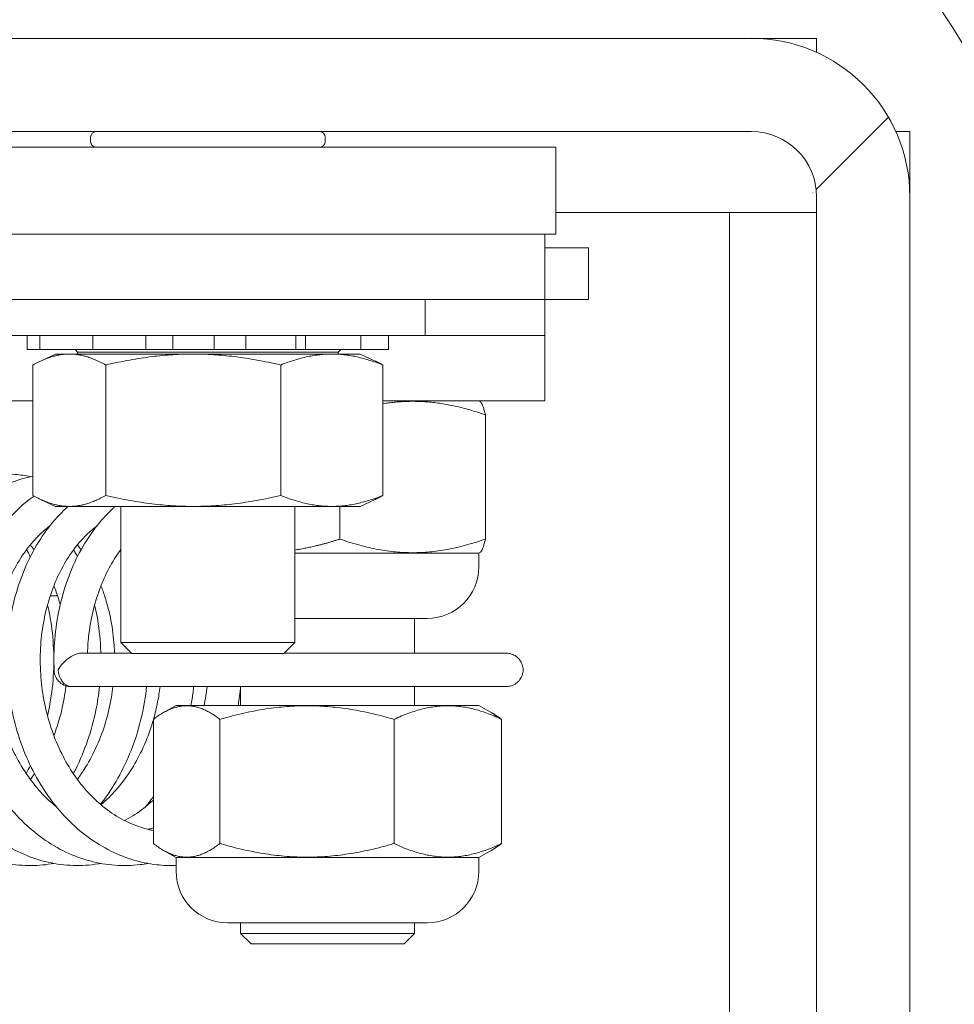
# Model space of a CAD drawing. Header units: inches. Extents: x 15 to 394, y 11 to 241.
# Tile 52 of 83: x 295.48 to 296.83, y 74.84 to 76.25. Entities that reach past the tile are written whole.
import ezdxf

# ---------------------------------------------------------------- set-up
doc = ezdxf.new("R2010")
doc.units = ezdxf.units.IN
doc.header["$LTSCALE"] = 24
doc.header["$MEASUREMENT"] = 0
doc.layers.get('0').update_dxf_attribs({"lineweight": 0})
for name, color, linetype, lineweight in [('Detail Boundary (ANSI)', 7, 'Continuous', 5), ('Dimension (ANSI)', 7, 'Continuous', 5), ('Hatch (ANSI)', 7, 'Continuous', 5), ('Visible (ANSI)', 7, 'Continuous', 5)]:
    doc.layers.add(name, color=color, linetype=linetype, lineweight=lineweight)
doc.styles.add('ROMANS', font='tahoma.ttf')
doc.dimstyles.new('Default (ANSI)', dxfattribs={"dimscale": 24, "dimtxt": 0.07, "dimasz": 0.07, "dimexe": 0.125, "dimexo": 0.0625, "dimgap": 0.031496, "dimtad": 0, "dimtih": 1, "dimtoh": 1, "dimrnd": 1e-08, "dimzin": 0, "dimdsep": 46, "dimtxsty": 'ROMANS', "dimblk": 'Filled-1', "dimcen": 0.09, "dimdle": 0.393701, "dimclrd": 256, "dimclre": 256, "dimclrt": 256, "dimadec": 0, "dimazin": 0, "dimtfac": 0.928571, "dimtofl": 0, "dimtmove": 0, "dimatfit": 3, "dimfxl": 0, "dimtolj": 1, "dimtzin": 0, "dimlwd": -1, "dimlwe": -1, "dimarcsym": 0})

# ---------------------------------------------------------------- blocks, each defined once
blk = doc.blocks.new('Filled-1')
at = {"color": 0}
for p, q in [((0, 0), (-1, 0.17857)), ((-1, 0.17857), (-1, -0.17857)), ((-1, 0), (0, 0)), ((-1, -0.17857), (0, 0))]:
    blk.add_line(p, q, dxfattribs=at)
at = {"color": 0, "flags": 128}
blk.add_lwpolyline([(-1, -0.17857), (0, 0)], dxfattribs=at)
at = {"color": 0}
blk.add_solid([(-1, -0.17857), (0, 0), (-1, 0.17857), (-1, -0.17857)], dxfattribs=at)
blk = doc.blocks.new('*D15')
at = {"layer": 'Defpoints', "color": 0}
for p in [(296.5347, 76.2279), (294.5125, 70.0939), (305.5462, 70.0939)]:
    blk.add_point(p, dxfattribs=at)
at = {"layer": 'Dimension (ANSI)'}
for p, q in [((305.5462, 77.9079), (305.5462, 79.5879)), ((298.0347, 76.2279), (308.5462, 76.2279)), ((296.0125, 70.0939), (308.5462, 70.0939)), ((305.5462, 68.4139), (305.5462, 66.7339))]:
    blk.add_line(p, q, dxfattribs=at)
at = {"layer": 'Dimension (ANSI)', "xscale": 1.680000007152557, "yscale": 1.680000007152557, "zscale": 1.680000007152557}
for p, rotation in [((305.5462, 76.2279), 270), ((305.5462, 70.0939), 90)]:
    blk.add_blockref('Filled-1', p, dxfattribs=dict(at, rotation=rotation))
at = {"layer": 'Dimension (ANSI)', "insert": (305.5462, 73.1609), "char_height": 1.68, "attachment_point": 5, "style": 'ROMANS'}
blk.add_mtext('\\A1;6.1', dxfattribs=at)
blk = doc.blocks.new('*D31')
at = {"layer": 'Defpoints', "color": 0}
for p in [(293.7625, 94.1654), (293.7625, 76.8662), (296.7625, 76.0002)]:
    blk.add_point(p, dxfattribs=at)
at = {"layer": 'Dimension (ANSI)'}
for p, q in [((293.7625, 78.3662), (293.7625, 97.1654)), ((296.7625, 77.5002), (296.7625, 97.1654)), ((292.0825, 94.1654), (290.4025, 94.1654)), ((298.4425, 94.1654), (301.1753, 94.1654))]:
    blk.add_line(p, q, dxfattribs=at)
at = {"layer": 'Dimension (ANSI)', "xscale": 1.680000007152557, "yscale": 1.680000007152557, "zscale": 1.680000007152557}
blk.add_blockref('Filled-1', (293.7625, 94.1654), dxfattribs=at)
at = {"layer": 'Dimension (ANSI)', "xscale": 1.680000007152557, "yscale": 1.680000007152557, "zscale": 1.680000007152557, "rotation": 180}
blk.add_blockref('Filled-1', (296.7625, 94.1654), dxfattribs=at)
at = {"layer": 'Dimension (ANSI)', "insert": (304.0715, 94.1654), "char_height": 1.68, "attachment_point": 5, "style": 'ROMANS'}
blk.add_mtext('\\A1;3.00', dxfattribs=at)
blk = doc.blocks.new('2dDetail0')
at = {"layer": 'Detail Boundary (ANSI)'}
blk.add_circle((12.313085, 3.142095), 0.06468, dxfattribs=at)

msp = doc.modelspace()

# ---------------------------------------------------------------- hatches: boundary and pattern name
at = {"layer": 'Hatch (ANSI)'}
h = msp.add_hatch(dxfattribs=at)
h.set_pattern_fill('ANSI31', color=256, scale=24, style=0)
edge = h.paths.add_edge_path()
edge.add_ellipse((247.2402, 76.0002), major_axis=(0, 0.2278), ratio=1, start_angle=0, end_angle=90)
edge.add_line((247.0125, 76.0002), (247.0125, 52.3932))
edge.add_ellipse((247.3027, 52.3932), major_axis=(-0.2903, 0), ratio=1, start_angle=0, end_angle=90)
edge.add_line((247.3027, 52.1029), (296.4722, 52.1029))
edge.add_ellipse((296.4722, 52.3932), major_axis=(0, -0.2903), ratio=1, start_angle=0, end_angle=90)
edge.add_line((296.7625, 52.3932), (296.7625, 76.0002))
edge.add_ellipse((296.5347, 76.0002), major_axis=(0.2278, 0), ratio=1, start_angle=0, end_angle=90)
edge.add_line((296.5347, 76.2279), (293.9902, 76.2279))
edge.add_ellipse((293.9902, 76.3217), major_axis=(0, -0.0938), ratio=1, start_angle=270, end_angle=360, ccw=False)
edge.add_line((293.8965, 76.3217), (293.8965, 76.8662))
edge.add_ellipse((293.9902, 76.8662), major_axis=(-0.0938, 0), ratio=1, start_angle=270, end_angle=360, ccw=False)
edge.add_line((293.9902, 76.9599), (294.3875, 76.9599))
edge.add_line((294.3875, 76.9599), (294.3875, 77.0939))
edge.add_line((294.3875, 77.0939), (293.9902, 77.0939))
edge.add_ellipse((293.9902, 76.8662), major_axis=(0, 0.2278), ratio=1, start_angle=0, end_angle=90)
edge.add_line((293.7625, 76.8662), (293.7625, 76.3217))
edge.add_ellipse((293.9902, 76.3217), major_axis=(-0.2278, 0), ratio=1, start_angle=0, end_angle=90)
edge.add_line((293.9902, 76.0939), (296.5347, 76.0939))
edge.add_ellipse((296.5347, 76.0002), major_axis=(0, 0.0938), ratio=1, start_angle=270, end_angle=360, ccw=False)
edge.add_line((296.6285, 76.0002), (296.6285, 52.3932))
edge.add_ellipse((296.4722, 52.3932), major_axis=(0.1562, 0), ratio=1, start_angle=270, end_angle=360, ccw=False)
edge.add_line((296.4722, 52.2369), (247.3027, 52.2369))
edge.add_ellipse((247.3027, 52.3932), major_axis=(0, -0.1562), ratio=1, start_angle=270, end_angle=360, ccw=False)
edge.add_line((247.1465, 52.3932), (247.1465, 76.0002))
edge.add_ellipse((247.2402, 76.0002), major_axis=(-0.0938, 0), ratio=1, start_angle=270, end_angle=360, ccw=False)
edge.add_line((247.2402, 76.0939), (248.5347, 76.0939))
edge.add_ellipse((248.5347, 76.3217), major_axis=(0, -0.2278), ratio=1, start_angle=0, end_angle=90)
edge.add_line((248.7625, 76.3217), (248.7625, 76.8662))
edge.add_ellipse((248.5347, 76.8662), major_axis=(0.2278, 0), ratio=1, start_angle=0, end_angle=90)
edge.add_line((248.5347, 77.0939), (248.1375, 77.0939))
edge.add_line((248.1375, 77.0939), (248.1375, 76.9599))
edge.add_line((248.1375, 76.9599), (248.5347, 76.9599))
edge.add_ellipse((248.5347, 76.8662), major_axis=(0, 0.0938), ratio=1, start_angle=270, end_angle=360, ccw=False)
edge.add_line((248.6285, 76.8662), (248.6285, 76.3217))
edge.add_ellipse((248.5347, 76.3217), major_axis=(0.0938, 0), ratio=1, start_angle=270, end_angle=360, ccw=False)
edge.add_line((248.5347, 76.2279), (248.1597, 76.2279))
edge.add_line((248.1597, 76.2279), (247.8472, 76.2279))
edge.add_line((247.8472, 76.2279), (247.5347, 76.2279))
edge.add_line((247.5347, 76.2279), (247.2402, 76.2279))

# ---------------------------------------------------------------- linework, layer by layer
at = {"layer": 'Visible (ANSI)'}
for p, q in [((296.5347, 76.2279), (293.9902, 76.2279)), ((296.5347, 76.2279), (296.6285, 76.2279)), ((296.6285, 76.2279), (296.6285, 76.2077)), ((293.9902, 76.0939), (296.5347, 76.0939)), ((295.585, 76.0794), (295.585, 76.0859)), ((295.922, 76.0794), (295.922, 76.0859)), ((296.7423, 76.0939), (296.7625, 76.0939)), ((296.7625, 76.0939), (296.7625, 76.0002)), ((296.2535, 76.0714), (294.5035, 76.0714)), ((296.2535, 76.0714), (296.2535, 75.9464)), ((296.6285, 76.0002), (296.6285, 52.3932)), ((296.7625, 52.3932), (296.7625, 76.0002)), ((296.2535, 75.9779), (296.4722, 75.9779)), ((296.4722, 75.9779), (296.5035, 75.9779)), ((296.6285, 75.9779), (296.5035, 75.9779)), ((296.5035, 52.3529), (296.5035, 75.9779)), ((294.5035, 75.9464), (296.2535, 75.9464)), ((296.238, 75.9464), (294.5973, 75.9464)), ((296.238, 75.9464), (296.238, 75.8527)), ((296.238, 75.9267), (296.3005, 75.9267)), ((296.3005, 75.9267), (296.3005, 75.8527)), ((294.5973, 75.8527), (296.238, 75.8527)), ((296.066, 75.8527), (296.066, 75.8007)), ((296.238, 75.8527), (296.238, 75.8007)), ((296.238, 75.8527), (296.3005, 75.8527)), ((296.066, 75.8007), (295.441, 75.8007)), ((295.4938, 75.8007), (295.4938, 75.7807)), ((295.512, 75.8007), (295.512, 75.7807)), ((295.588, 75.8007), (295.588, 75.7807)), ((295.6643, 75.8007), (295.6643, 75.7807)), ((295.703, 75.8007), (295.703, 75.7807)), ((295.7624, 75.8007), (295.7624, 75.7807)), ((295.8081, 75.7807), (295.8081, 75.8007)), ((295.8798, 75.8007), (295.8798, 75.7807)), ((295.8939, 75.7807), (295.8939, 75.8007)), ((295.9732, 75.8007), (295.9732, 75.7807)), ((296.0131, 75.8007), (296.0131, 75.7807)), ((296.066, 75.8007), (296.238, 75.8007)), ((296.238, 75.8007), (296.238, 75.7069)), ((295.5119, 75.7807), (295.4938, 75.7807)), ((295.5119, 75.7807), (295.512, 75.7807)), ((295.5138, 75.7807), (295.512, 75.7807)), ((295.5347, 75.7743), (295.513, 75.7642)), ((295.5138, 75.7807), (295.52, 75.7807)), ((295.5465, 75.7807), (295.52, 75.7807)), ((295.9722, 75.7743), (295.5347, 75.7743)), ((295.5465, 75.7807), (295.588, 75.7807)), ((295.566, 75.7769), (295.5625, 75.7807)), ((295.9409, 75.7769), (295.566, 75.7769)), ((295.566, 75.7743), (295.566, 75.7769)), ((295.5964, 75.7807), (295.588, 75.7807)), ((295.5964, 75.7807), (295.6086, 75.7807)), ((295.6365, 75.7807), (295.6086, 75.7807)), ((295.6365, 75.7807), (295.6643, 75.7807)), ((295.703, 75.7807), (295.6643, 75.7807)), ((295.7211, 75.7807), (295.703, 75.7807)), ((295.7211, 75.7807), (295.736, 75.7807)), ((295.7578, 75.7807), (295.736, 75.7807)), ((295.7578, 75.7807), (295.7624, 75.7807)), ((295.8081, 75.7807), (295.7624, 75.7807)), ((295.8081, 75.7807), (295.828, 75.7807)), ((295.8545, 75.7807), (295.828, 75.7807)), ((295.8545, 75.7807), (295.8681, 75.7807)), ((295.8798, 75.7807), (295.8681, 75.7807)), ((295.8939, 75.7807), (295.8798, 75.7807)), ((295.8939, 75.7807), (295.9329, 75.7807)), ((295.9608, 75.7807), (295.9329, 75.7807)), ((295.9409, 75.7769), (295.9444, 75.7807)), ((295.9409, 75.7743), (295.9409, 75.7769)), ((295.9608, 75.7807), (295.9695, 75.7807)), ((295.9732, 75.7807), (295.9695, 75.7807)), ((295.9722, 75.7743), (295.9939, 75.7642)), ((295.9732, 75.7807), (295.9897, 75.7807)), ((296.0115, 75.7807), (295.9897, 75.7807)), ((296.0115, 75.7807), (296.013, 75.7807)), ((296.0131, 75.7807), (296.013, 75.7807)), ((295.502, 75.7585), (295.502, 75.5711)), ((295.6067, 75.7585), (295.6067, 75.5711)), ((295.8582, 75.7585), (295.8582, 75.5711)), ((296.005, 75.7585), (296.005, 75.5711)), ((295.502, 75.7069), (295.2534, 75.7069)), ((296.238, 75.7069), (296.005, 75.7069)), ((296.1431, 75.7069), (296.1447, 75.706)), ((296.1525, 75.6868), (296.1525, 75.5083)), ((295.5347, 75.5553), (295.513, 75.5654)), ((295.9722, 75.5553), (295.9939, 75.5654)), ((295.9722, 75.5553), (295.5347, 75.5553)), ((295.6285, 75.3596), (295.6285, 75.5553)), ((295.8785, 75.3596), (295.8785, 75.5553)), ((295.9432, 75.5553), (295.9432, 75.5083)), ((296.1431, 75.4882), (296.1447, 75.4891)), ((295.8785, 75.4882), (296.1431, 75.4882)), ((296.1429, 75.4684), (296.1429, 75.4882)), ((295.5355, 75.4267), (295.5269, 75.4267)), ((295.5355, 75.4267), (295.5369, 75.4281)), ((296.0689, 75.3944), (295.8785, 75.3944)), ((296.0505, 75.3944), (296.0505, 75.3444)), ((295.6285, 75.3596), (295.8785, 75.3596)), ((295.6442, 75.3439), (295.6285, 75.3596)), ((295.8628, 75.3439), (295.8785, 75.3596)), ((295.5711, 75.3444), (295.6437, 75.3444)), ((295.8628, 75.3439), (295.6442, 75.3439)), ((295.8632, 75.3444), (296.1826, 75.3444)), ((295.5575, 75.2965), (295.7298, 75.2965)), ((296.1826, 75.2965), (295.7298, 75.2965)), ((295.8005, 75.2965), (295.8005, 75.2694)), ((296.0505, 75.2965), (296.0505, 75.2694)), ((295.7077, 75.2694), (295.6889, 75.2586)), ((296.143, 75.2694), (295.7077, 75.2694)), ((296.143, 75.2694), (296.1618, 75.2586)), ((295.6751, 75.2493), (295.6751, 75.0708)), ((295.7709, 75.2493), (295.7709, 75.0708)), ((296.0212, 75.2493), (296.0212, 75.0708)), ((296.1757, 75.2493), (296.1757, 75.0708)), ((295.7077, 75.0507), (295.6889, 75.0615)), ((295.7077, 75.0507), (296.143, 75.0507)), ((295.7078, 75.0309), (295.7078, 75.0507)), ((296.1428, 75.0309), (296.1428, 75.0507)), ((296.143, 75.0507), (296.1618, 75.0615)), ((296.0688, 74.9569), (295.7818, 74.9569)), ((295.8005, 74.9569), (295.8005, 74.9417)), ((296.0505, 74.9569), (296.0505, 74.9417)), ((295.8005, 74.9417), (296.0505, 74.9417)), ((295.8155, 74.9267), (295.8005, 74.9417)), ((296.0355, 74.9267), (296.0505, 74.9417)), ((296.0355, 74.9267), (295.8155, 74.9267))]:
    msp.add_line(p, q, dxfattribs=at)
for centre, radius, start, end in [((296.5347, 76.0002), 0.2278, 0, 90), ((295.593, 76.0859), 0.008, 90, 180), ((295.914, 76.0859), 0.008, 0, 90), ((296.5347, 76.0002), 0.0938, 0, 90), ((295.593, 76.0794), 0.008, 180, 270), ((295.914, 76.0794), 0.008, 270, 0), ((296.0689, 75.4684), 0.074, 270, 0), ((295.5565, 75.3204), 0.024, 182.3981, 273.6896), ((295.7818, 75.0309), 0.074, 180, 270), ((296.0688, 75.0309), 0.074, 270, 0)]:
    msp.add_arc(centre, radius, start, end, dxfattribs=at)
msp.add_ellipse((295.5565, 75.3204), major_axis=(0.0024, -0.0239), ratio=0.75883, start_param=4.637185, end_param=6.207981, dxfattribs=at)
for points, weights in [([(295.502, 75.7585), (295.5544, 75.7879), (295.6067, 75.7585)], [1, 1.15470053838, 1]), ([(295.6067, 75.7585), (295.7325, 75.7879), (295.8582, 75.7585)], [1, 1.15470053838, 1]), ([(295.8582, 75.7585), (295.9316, 75.7879), (296.005, 75.7585)], [1, 1.15470053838, 1]), ([(296.005, 75.7585), (295.9993, 75.7616), (295.9939, 75.7642)], [1, 1.01466635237, 1.02655182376]), ([(296.1525, 75.6868), (296.0744, 75.714), (296.005, 75.7028)], [1.00016403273, 1.11129842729, 1.06289167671]), ([(296.1447, 75.706), (296.1484, 75.7039), (296.1525, 75.6868)], [1.07614056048, 1.06731758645, 1.00016401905]), ([(295.6067, 75.5711), (295.5544, 75.5416), (295.502, 75.5711)], [1, 1.15470053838, 1]), ([(295.8582, 75.5711), (295.7325, 75.5416), (295.6067, 75.5711)], [1, 1.15470053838, 1]), ([(296.005, 75.5711), (295.9316, 75.5416), (295.8582, 75.5711)], [1, 1.15470053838, 1]), ([(295.9939, 75.5654), (295.9993, 75.5679), (296.005, 75.5711)], [1.02655182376, 1.01466635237, 1]), ([(295.8785, 75.4926), (295.909, 75.4973), (295.9432, 75.5083)], [1.06147642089, 1.04228545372, 1.000192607]), ([(295.9432, 75.5083), (296.0479, 75.4719), (296.1525, 75.5083)], [1.000192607, 1.15494702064, 1.00014444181]), ([(296.1525, 75.5083), (296.1484, 75.4912), (296.1447, 75.4891)], [1.00014442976, 1.06729668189, 1.07611948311]), ([(295.7709, 75.2493), (295.723, 75.2857), (295.6751, 75.2493)], [1.00016401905, 1.15478620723, 1.00016399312]), ([(296.0212, 75.2493), (295.8961, 75.2857), (295.7709, 75.2493)], [1.00021219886, 1.15496964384, 1.00016403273]), ([(296.1757, 75.2493), (296.0984, 75.2857), (296.0212, 75.2493)], [1.00016403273, 1.15496964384, 1.00021219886]), ([(296.1618, 75.2586), (296.1685, 75.2547), (296.1757, 75.2493)], [1.03560433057, 1.02057980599, 1.00016401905]), ([(295.6751, 75.0708), (295.723, 75.0344), (295.7709, 75.0708)], [1.00014440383, 1.1547635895, 1.00014442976]), ([(295.7709, 75.0708), (295.8961, 75.0344), (296.0212, 75.0708)], [1.00014444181, 1.15494702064, 1.000192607]), ([(296.0212, 75.0708), (296.0984, 75.0344), (296.1757, 75.0708)], [1.000192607, 1.15494702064, 1.00014444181]), ([(296.1757, 75.0708), (296.1685, 75.0654), (296.1618, 75.0615)], [1.00014442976, 1.02055981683, 1.03558404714])]:
    msp.add_rational_spline(points, weights, degree=2, dxfattribs=at)
for points, knots in [([(295.5321, 75.0422), (295.5215, 75.0403), (295.5107, 75.0393), (295.4878, 75.0391), (295.4757, 75.0401), (295.4518, 75.0445), (295.44, 75.0479), (295.4168, 75.0568), (295.4055, 75.0624), (295.3836, 75.0758), (295.373, 75.0835), (295.3529, 75.1011), (295.3433, 75.1108), (295.3256, 75.1322), (295.3173, 75.1437), (295.3024, 75.1682), (295.2957, 75.1812), (295.284, 75.2083), (295.279, 75.2224), (295.2708, 75.2514), (295.2676, 75.2662), (295.2632, 75.2961), (295.2619, 75.3113), (295.2612, 75.3416), (295.2618, 75.3567), (295.2649, 75.3864), (295.2674, 75.4011), (295.2742, 75.4297), (295.2785, 75.4435), (295.2887, 75.4701), (295.2947, 75.4828), (295.3083, 75.5068), (295.3158, 75.5179), (295.3322, 75.5385), (295.341, 75.5478), (295.3598, 75.5644), (295.3696, 75.5716), (295.39, 75.5838), (295.4006, 75.5887), (295.422, 75.5962), (295.4328, 75.5989), (295.4546, 75.6017), (295.4655, 75.602), (295.4837, 75.6007), (295.491, 75.5996), (295.4983, 75.598)], [23.418125, 23.418125, 23.418125, 23.418125, 23.555363, 23.555363, 23.708719, 23.708719, 23.862753, 23.862753, 24.01869, 24.01869, 24.177115, 24.177115, 24.337915, 24.337915, 24.500531, 24.500531, 24.6643, 24.6643, 24.828692, 24.828692, 24.99337, 24.99337, 25.158162, 25.158162, 25.32299, 25.32299, 25.487804, 25.487804, 25.652508, 25.652508, 25.816868, 25.816868, 25.980397, 25.980397, 26.142268, 26.142268, 26.301397, 26.301397, 26.456885, 26.456885, 26.608707, 26.608707, 26.758092, 26.758092, 26.859537, 26.859537, 26.859537, 26.859537]), ([(295.5998, 75.0422), (295.5986, 75.042), (295.5974, 75.0418), (295.5841, 75.0397), (295.572, 75.0389), (295.5478, 75.0397), (295.5358, 75.0412), (295.512, 75.0466), (295.5002, 75.0504), (295.4773, 75.0603), (295.4661, 75.0663), (295.4445, 75.0806), (295.4342, 75.0888), (295.4145, 75.1072), (295.4052, 75.1173), (295.388, 75.1394), (295.3801, 75.1513), (295.3658, 75.1764), (295.3594, 75.1897), (295.3484, 75.2172), (295.3438, 75.2315), (295.3364, 75.2607), (295.3337, 75.2756), (295.33, 75.3057), (295.3291, 75.3209), (295.3292, 75.3511), (295.3302, 75.3662), (295.3341, 75.3957), (295.337, 75.4103), (295.3445, 75.4385), (295.3492, 75.4521), (295.3602, 75.4782), (295.3665, 75.4906), (295.3807, 75.5139), (295.3885, 75.5247), (295.4054, 75.5445), (295.4145, 75.5534), (295.4337, 75.5691), (295.4437, 75.5758), (295.4644, 75.587), (295.475, 75.5915), (295.4912, 75.5964), (295.4966, 75.5977), (295.502, 75.5988)], [17.134935, 17.134935, 17.134935, 17.134935, 17.150693, 17.150693, 17.304568, 17.304568, 17.457945, 17.457945, 17.612296, 17.612296, 17.768734, 17.768734, 17.927691, 17.927691, 18.088929, 18.088929, 18.251841, 18.251841, 18.41578, 18.41578, 18.580253, 18.580253, 18.744966, 18.744966, 18.90977, 18.90977, 19.074599, 19.074599, 19.239401, 19.239401, 19.404059, 19.404059, 19.568294, 19.568294, 19.731554, 19.731554, 19.89294, 19.89294, 20.051356, 20.051356, 20.206031, 20.206031, 20.281443, 20.281443, 20.281443, 20.281443]), ([(295.6675, 75.0422), (295.6638, 75.0415), (295.66, 75.041), (295.6442, 75.0391), (295.632, 75.0388), (295.6079, 75.0405), (295.5959, 75.0426), (295.5722, 75.0489), (295.5606, 75.0532), (295.5379, 75.064), (295.5269, 75.0706), (295.5056, 75.0857), (295.4955, 75.0943), (295.4763, 75.1135), (295.4672, 75.1241), (295.4506, 75.1468), (295.443, 75.159), (295.4294, 75.1847), (295.4234, 75.1983), (295.4131, 75.2262), (295.4089, 75.2407), (295.4023, 75.2701), (295.3999, 75.2851), (295.397, 75.3153), (295.3966, 75.3305), (295.3975, 75.3606), (295.3989, 75.3756), (295.4035, 75.405), (295.4068, 75.4193), (295.4151, 75.4472), (295.4201, 75.4606), (295.4318, 75.4861), (295.4385, 75.4982), (295.4533, 75.5208), (295.4614, 75.5313), (295.4788, 75.5502), (295.4881, 75.5587), (295.4998, 75.5675), (295.5017, 75.5689), (295.5036, 75.5702)], [10.851756, 10.851756, 10.851756, 10.851756, 10.900103, 10.900103, 11.053751, 11.053751, 11.207215, 11.207215, 11.361934, 11.361934, 11.518893, 11.518893, 11.678369, 11.678369, 11.840018, 11.840018, 12.003197, 12.003197, 12.167282, 12.167282, 12.331825, 12.331825, 12.496565, 12.496565, 12.661379, 12.661379, 12.826208, 12.826208, 12.990993, 12.990993, 13.155592, 13.155592, 13.319679, 13.319679, 13.482629, 13.482629, 13.643478, 13.643478, 13.673606, 13.673606, 13.673606, 13.673606]), ([(295.7078, 75.0393), (295.6985, 75.039), (295.6892, 75.0393), (295.668, 75.0417), (295.656, 75.0443), (295.6325, 75.0515), (295.621, 75.0563), (295.5986, 75.0681), (295.5877, 75.0751), (295.5669, 75.0911), (295.5569, 75.1001), (295.5382, 75.1201), (295.5295, 75.1311), (295.5134, 75.1545), (295.5061, 75.167), (295.4932, 75.1932), (295.4876, 75.207), (295.4781, 75.2353), (295.4742, 75.2499), (295.4684, 75.2796), (295.4664, 75.2947), (295.4643, 75.3249), (295.4643, 75.3401), (295.466, 75.3701), (295.4678, 75.385), (295.4732, 75.4141), (295.4769, 75.4283), (295.4859, 75.4557), (295.4913, 75.4689), (295.5036, 75.4938), (295.5106, 75.5056), (295.526, 75.5275), (295.5344, 75.5375), (295.5464, 75.5496), (295.5494, 75.5525), (295.5525, 75.5553)], [4.685145, 4.685145, 4.685145, 4.685145, 4.802925, 4.802925, 4.956543, 4.956543, 5.111675, 5.111675, 5.269167, 5.269167, 5.429146, 5.429146, 5.591174, 5.591174, 5.754592, 5.754592, 5.918804, 5.918804, 6.083405, 6.083405, 6.248168, 6.248168, 6.412988, 6.412988, 6.577814, 6.577814, 6.742576, 6.742576, 6.907103, 6.907103, 7.071014, 7.071014, 7.23361, 7.23361, 7.286853, 7.286853, 7.286853, 7.286853]), ([(295.5325, 75.3194), (295.5319, 75.3345), (295.5322, 75.3497), (295.5347, 75.3795), (295.5369, 75.3943), (295.5431, 75.4231), (295.5472, 75.4371), (295.5569, 75.4641), (295.5626, 75.477), (295.5757, 75.5013), (295.583, 75.5128), (295.599, 75.5339), (295.6076, 75.5436), (295.618, 75.5533), (295.6191, 75.5543), (295.6202, 75.5553)], [0, 0, 0, 0, 0.164598, 0.164598, 0.329418, 0.329418, 0.49415, 0.49415, 0.658588, 0.658588, 0.822291, 0.822291, 0.984488, 0.984488, 1.003667, 1.003667, 1.003667, 1.003667]), ([(295.536, 75.1234), (295.5331, 75.1257), (295.5303, 75.1281), (295.5195, 75.1378), (295.5119, 75.1458), (295.4978, 75.1632), (295.4912, 75.1726), (295.4793, 75.1925), (295.4739, 75.203), (295.4645, 75.225), (295.4604, 75.2364), (295.4536, 75.2599), (295.4509, 75.2719), (295.4469, 75.2964), (295.4457, 75.3087), (295.4446, 75.3335), (295.4448, 75.3459), (295.4466, 75.3703), (295.4483, 75.3823), (295.453, 75.4057), (295.456, 75.4171), (295.4633, 75.439), (295.4676, 75.4494), (295.4772, 75.4692), (295.4826, 75.4784), (295.4944, 75.4955), (295.5008, 75.5034), (295.5136, 75.5168), (295.5199, 75.5225), (295.5265, 75.5275)], [11.571437, 11.571437, 11.571437, 11.571437, 11.626821, 11.626821, 11.785811, 11.785811, 11.942888, 11.942888, 12.098922, 12.098922, 12.254462, 12.254462, 12.409805, 12.409805, 12.565084, 12.565084, 12.720339, 12.720339, 12.875576, 12.875576, 13.030823, 13.030823, 13.186195, 13.186195, 13.341998, 13.341998, 13.498872, 13.498872, 13.640404, 13.640404, 13.640404, 13.640404]), ([(295.6751, 75.0896), (295.6741, 75.0898), (295.673, 75.09), (295.6621, 75.0923), (295.6524, 75.0954), (295.6335, 75.1036), (295.6243, 75.1087), (295.6068, 75.1205), (295.5985, 75.1273), (295.5827, 75.1424), (295.5753, 75.1507), (295.5616, 75.1686), (295.5553, 75.1782), (295.5438, 75.1986), (295.5387, 75.2093), (295.5297, 75.2316), (295.5259, 75.2432), (295.5197, 75.2669), (295.5172, 75.279), (295.5138, 75.3036), (295.5128, 75.316), (295.5124, 75.3407), (295.5128, 75.353), (295.5152, 75.3773), (295.5172, 75.3892), (295.5224, 75.4124), (295.5256, 75.4236), (295.5334, 75.4451), (295.5379, 75.4554), (295.548, 75.4746), (295.5536, 75.4836), (295.5658, 75.5002), (295.5723, 75.5078), (295.584, 75.5192), (295.589, 75.5236), (295.5942, 75.5275)], [4.861707, 4.861707, 4.861707, 4.861707, 4.879299, 4.879299, 5.048274, 5.048274, 5.21346, 5.21346, 5.374807, 5.374807, 5.53334, 5.53334, 5.690157, 5.690157, 5.846061, 5.846061, 6.001545, 6.001545, 6.156869, 6.156869, 6.312142, 6.312142, 6.467394, 6.467394, 6.622629, 6.622629, 6.777886, 6.777886, 6.93331, 6.93331, 7.089258, 7.089258, 7.246457, 7.246457, 7.357211, 7.357211, 7.357211, 7.357211]), ([(295.4929, 75.4931), (295.4941, 75.4911), (295.4952, 75.4891), (295.4969, 75.4857), (295.4976, 75.4844), (295.4983, 75.483)], [40.16428444, 40.16428444, 40.16428444, 40.16428444, 40.19191113, 40.19191113, 40.20948938, 40.20948938, 40.20948938, 40.20948938]), ([(295.5804, 75.3444), (295.5807, 75.3538), (295.5814, 75.3631), (295.584, 75.3843), (295.5862, 75.3961), (295.5919, 75.419), (295.5954, 75.4301), (295.6037, 75.4511), (295.6084, 75.4612), (295.6182, 75.4786), (295.6232, 75.4863), (295.6285, 75.4933)], [0.0961659, 0.0961659, 0.0961659, 0.0961659, 0.2144475, 0.2144475, 0.369682, 0.369682, 0.5249558, 0.5249558, 0.6804448, 0.6804448, 0.8152189, 0.8152189, 0.8152189, 0.8152189]), ([(295.5321, 75.4413), (295.5334, 75.4382), (295.5345, 75.4351), (295.5377, 75.4261), (295.5396, 75.4201), (295.5412, 75.414)], [34.029101, 34.029101, 34.029101, 34.029101, 34.0746339, 34.0746339, 34.1583624, 34.1583624, 34.1583624, 34.1583624]), ([(295.5998, 75.4413), (295.6019, 75.4362), (295.6037, 75.4309), (295.609, 75.4145), (295.612, 75.4031), (295.6164, 75.3795), (295.6179, 75.3675), (295.619, 75.3516), (295.6192, 75.348), (295.6193, 75.3444)], [27.7459149, 27.7459149, 27.7459149, 27.7459149, 27.8217432, 27.8217432, 27.977098, 27.977098, 28.1323413, 28.1323413, 28.178168, 28.178168, 28.178168, 28.178168]), ([(295.523, 75.414), (295.5236, 75.4115), (295.5242, 75.4089), (295.5277, 75.3919), (295.5298, 75.3772), (295.5321, 75.3472), (295.5324, 75.3321), (295.5309, 75.3018), (295.5292, 75.2867), (295.5255, 75.2659), (295.5243, 75.26), (295.523, 75.2542)], [40.4908901, 40.4908901, 40.4908901, 40.4908901, 40.5201391, 40.5201391, 40.6848795, 40.6848795, 40.8497017, 40.8497017, 41.0145259, 41.0145259, 41.0797434, 41.0797434, 41.0797434, 41.0797434]), ([(295.5907, 75.414), (295.592, 75.4085), (295.5932, 75.4029), (295.5968, 75.3826), (295.5985, 75.3677), (295.5994, 75.3499), (295.5995, 75.3472), (295.5996, 75.3444)], [34.2077043, 34.2077043, 34.2077043, 34.2077043, 34.2717157, 34.2717157, 34.4364843, 34.4364843, 34.4668215, 34.4668215, 34.4668215, 34.4668215]), ([(295.5383, 75.3204), (295.5383, 75.3205), (295.5383, 75.3205), (295.5403, 75.3239), (295.5429, 75.3273), (295.5485, 75.3333), (295.5516, 75.336), (295.5574, 75.34), (295.5601, 75.3414), (295.5649, 75.3434), (295.5671, 75.344), (295.5698, 75.3443), (295.5705, 75.3444), (295.5711, 75.3444)], [-0.2713457, -0.2713457, -0.2713457, -0.2713457, -0.270735, -0.270735, -0.2279778, -0.2279778, -0.1893208, -0.1893208, -0.1603661, -0.1603661, -0.1368928, -0.1368928, -0.1290655, -0.1290655, -0.1290655, -0.1290655]), ([(296.1826, 75.3444), (296.1851, 75.3444), (296.1877, 75.344), (296.1924, 75.3424), (296.1947, 75.3413), (296.1988, 75.3383), (296.2006, 75.3365), (296.2035, 75.3325), (296.2047, 75.3302), (296.2062, 75.3254), (296.2066, 75.3229), (296.2066, 75.3204)], [1.570796, 1.570796, 1.570796, 1.570796, 1.884956, 1.884956, 2.199115, 2.199115, 2.513274, 2.513274, 2.827433, 2.827433, 3.141593, 3.141593, 3.141593, 3.141593]), ([(296.2066, 75.3204), (296.2066, 75.3179), (296.2062, 75.3154), (296.2047, 75.3106), (296.2035, 75.3084), (296.2006, 75.3043), (296.1988, 75.3025), (296.1947, 75.2996), (296.1924, 75.2984), (296.1877, 75.2969), (296.1851, 75.2965), (296.1826, 75.2965)], [-3.141593, -3.141593, -3.141593, -3.141593, -2.827433, -2.827433, -2.513274, -2.513274, -2.199115, -2.199115, -1.884956, -1.884956, -1.570796, -1.570796, -1.570796, -1.570796]), ([(295.5495, 75.2975), (295.5492, 75.2945), (295.5488, 75.2915), (295.5465, 75.2762), (295.544, 75.2641), (295.5383, 75.2433), (295.5354, 75.2344), (295.5321, 75.2258)], [34.6579478, 34.6579478, 34.6579478, 34.6579478, 34.6957777, 34.6957777, 34.851053, 34.851053, 34.9701179, 34.9701179, 34.9701179, 34.9701179]), ([(295.5977, 75.2965), (295.5965, 75.285), (295.5948, 75.2736), (295.5895, 75.2475), (295.5855, 75.233), (295.5758, 75.2047), (295.5701, 75.191), (295.5624, 75.1756), (295.5612, 75.1735), (295.5601, 75.1713)], [34.6409203, 34.6409203, 34.6409203, 34.6409203, 34.7661302, 34.7661302, 34.9308877, 34.9308877, 35.0954746, 35.0954746, 35.1230001, 35.1230001, 35.1230001, 35.1230001]), ([(295.6171, 75.2965), (295.6165, 75.2914), (295.6158, 75.2864), (295.6128, 75.2692), (295.61, 75.2571), (295.603, 75.2338), (295.5988, 75.2224), (295.5892, 75.2006), (295.5837, 75.1902), (295.574, 75.1744), (295.5701, 75.1685), (295.566, 75.1629)], [28.3789172, 28.3789172, 28.3789172, 28.3789172, 28.4428365, 28.4428365, 28.5981182, 28.5981182, 28.7534698, 28.7534698, 28.9090338, 28.9090338, 29.005252, 29.005252, 29.005252, 29.005252]), ([(295.6654, 75.2965), (295.6639, 75.2818), (295.6614, 75.2673), (295.6547, 75.2383), (295.6504, 75.2239), (295.6399, 75.196), (295.6338, 75.1825), (295.62, 75.1568), (295.6122, 75.1446), (295.6022, 75.1312), (295.6006, 75.1292), (295.5991, 75.1272)], [28.3577349, 28.3577349, 28.3577349, 28.3577349, 28.5177318, 28.5177318, 28.6824657, 28.6824657, 28.8469918, 28.8469918, 29.0110391, 29.0110391, 29.0404602, 29.0404602, 29.0404602, 29.0404602]), ([(295.6848, 75.2965), (295.6839, 75.289), (295.6827, 75.2816), (295.6796, 75.2659), (295.6777, 75.2576), (295.6754, 75.2495)], [22.0957319, 22.0957319, 22.0957319, 22.0957319, 22.1898961, 22.1898961, 22.2972362, 22.2972362, 22.2972362, 22.2972362]), ([(295.7331, 75.2965), (295.7328, 75.2937), (295.7325, 75.291), (295.7313, 75.282), (295.7304, 75.2757), (295.7292, 75.2694)], [22.07454964, 22.07454964, 22.07454964, 22.07454964, 22.10452927, 22.10452927, 22.17362505, 22.17362505, 22.17362505, 22.17362505]), ([(295.8005, 75.2933), (295.7999, 75.2884), (295.7992, 75.2836), (295.798, 75.2756), (295.7975, 75.2725), (295.7969, 75.2694)], [15.80305779, 15.80305779, 15.80305779, 15.80305779, 15.85613661, 15.85613661, 15.89043964, 15.89043964, 15.89043964, 15.89043964]), ([(295.6751, 75.2485), (295.6741, 75.2452), (295.6731, 75.2419), (295.6683, 75.2271), (295.6639, 75.2159), (295.6537, 75.1945), (295.6481, 75.1843), (295.6356, 75.1651), (295.6288, 75.1562), (295.6147, 75.1401), (295.6074, 75.133), (295.5998, 75.1265)], [22.3014384, 22.3014384, 22.3014384, 22.3014384, 22.3451857, 22.3451857, 22.5005634, 22.5005634, 22.6561982, 22.6561982, 22.8124435, 22.8124435, 22.9613186, 22.9613186, 22.9613186, 22.9613186]), ([(295.6751, 75.1383), (295.6721, 75.1341), (295.6691, 75.1301), (295.6652, 75.1252), (295.6645, 75.1243), (295.6637, 75.1234)], [22.70386911, 22.70386911, 22.70386911, 22.70386911, 22.76238201, 22.76238201, 22.77611851, 22.77611851, 22.77611851, 22.77611851]), ([(295.6751, 75.1333), (295.6706, 75.1291), (295.6661, 75.1252), (295.6531, 75.1151), (295.6444, 75.1095), (295.6349, 75.1045), (295.6343, 75.1042), (295.6337, 75.1039)], [16.6280721, 16.6280721, 16.6280721, 16.6280721, 16.7176223, 16.7176223, 16.8777911, 16.8777911, 16.8885936, 16.8885936, 16.8885936, 16.8885936]), ([(295.6751, 75.0933), (295.6733, 75.0928), (295.6715, 75.0923), (295.669, 75.0916), (295.6682, 75.0914), (295.6675, 75.0913)], [10.75954347, 10.75954347, 10.75954347, 10.75954347, 10.79053964, 10.79053964, 10.80302016, 10.80302016, 10.80302016, 10.80302016])]:
    msp.add_open_spline(points, degree=3, knots=knots, dxfattribs=at)
for points in [[(295.4983, 75.5), (295.5001, 75.4978), (295.5019, 75.4955), (295.5036, 75.4931)], [(295.5606, 75.4931), (295.5625, 75.4898), (295.5643, 75.4865), (295.566, 75.483)], [(295.566, 75.5), (295.5678, 75.4978), (295.5696, 75.4955), (295.5713, 75.4931)], [(295.6283, 75.4931), (295.6284, 75.4931), (295.6284, 75.493), (295.6285, 75.4929)], [(295.7525, 75.2965), (295.7514, 75.2874), (295.7499, 75.2783), (295.748, 75.2694)], [(295.4983, 75.183), (295.4964, 75.179), (295.4944, 75.1751), (295.4924, 75.1713)], [(295.5042, 75.1713), (295.5023, 75.1685), (295.5003, 75.1657), (295.4983, 75.1629)], [(295.5321, 75.1282), (295.5319, 75.1278), (295.5316, 75.1275), (295.5314, 75.1272)], [(295.5329, 75.1272), (295.5326, 75.127), (295.5324, 75.1268), (295.5321, 75.1265)]]:
    msp.add_open_spline(points, degree=3, dxfattribs=at)

# ---------------------------------------------------------------- block references
at = {"layer": 'Detail Boundary (ANSI)', "xscale": 24, "yscale": 24, "zscale": 24}
msp.add_blockref('2dDetail0', (0, 0), dxfattribs=at)

# ---------------------------------------------------------------- dimensions: what is measured, and where the dimension line sits
at = {"layer": 'Dimension (ANSI)'}
dim = msp.add_linear_dim(base=(293.7625, 94.1654), p1=(296.7625, 76.0002), p2=(293.7625, 76.8662), dimstyle='Default (ANSI)', override={"dimgap": 0.031496, "dimtih": 0, "dimtoh": 0, "dimdec": 2, "dimtol": 0, "dimlim": 0, "dimtp": 0, "dimtm": 0, "dimtdec": 2, "dimatfit": 1}, dxfattribs=at)
dim.commit()
dim.dimension.update_dxf_attribs({"geometry": '*D31', "text_midpoint": (304.0715, 94.1654), "dimtype": 160})
dim = msp.add_linear_dim(base=(305.5462, 70.0939), p1=(296.5347, 76.2279), p2=(294.5125, 70.0939), angle=90, dimstyle='Default (ANSI)', override={"dimgap": 0.031496, "dimdec": 1, "dimtol": 0, "dimlim": 0, "dimtp": 0, "dimtm": 0, "dimtdec": 1, "dimatfit": 1}, dxfattribs=at)
dim.commit()
dim.dimension.update_dxf_attribs({"geometry": '*D15', "text_midpoint": (305.5462, 73.1609), "dimtype": 160})

doc.saveas('drawing.dxf')
